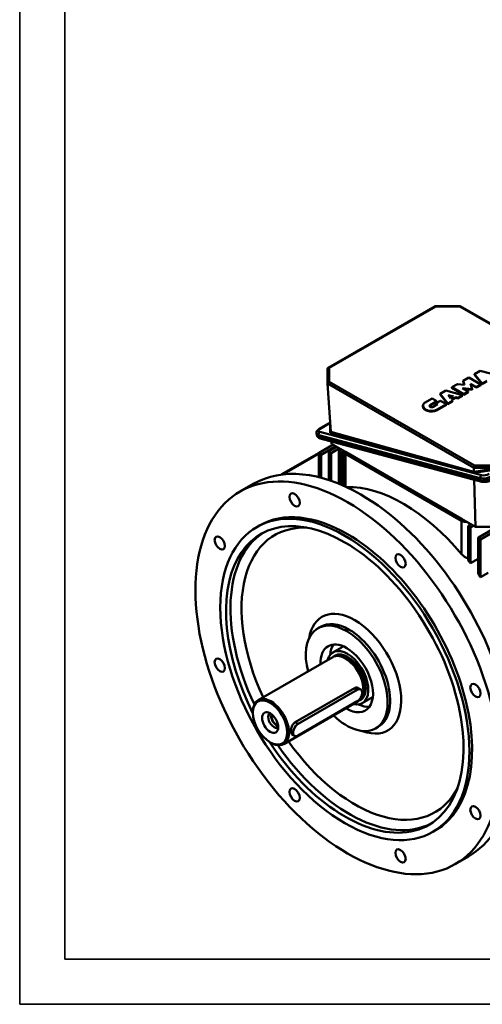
# Model space of a CAD drawing. Header units: millimetres. Extents: x -2791 to 2004, y -1887 to 1428.
# Tile 1 of 20: x -2791 to -2200, y -1887 to -628. Entities that reach past the tile are written whole.
import ezdxf

# ---------------------------------------------------------------- set-up
doc = ezdxf.new("R2010")
doc.units = ezdxf.units.MM
doc.linetypes.add('AM_ISO02W050', pattern=[7.5, 6, -1.5])
doc.linetypes.add('AM_ISO02W050x2', pattern=[3.75, 3, -0.75])
for name, color, linetype, lineweight in [('AM_3', 6, 'AM_ISO02W050', 25), ('AM_6', 2, 'Continuous', 35), ('AM_VIS', 7, 'Continuous', 50)]:
    doc.layers.add(name, color=color, linetype=linetype, lineweight=lineweight)

# ---------------------------------------------------------------- blocks, each defined once
blk = doc.blocks.new('YENI CERCEVE A3 (ANTETSİZ)')
at = {"layer": 'AM_6'}
for p, q in [((0, 0), (0, 287)), ((5, 5), (5, 282)), ((405, 5), (5, 5)), ((410, 0), (0, 0))]:
    blk.add_line(p, q, dxfattribs=at)

msp = doc.modelspace()

# ---------------------------------------------------------------- linework, layer by layer
at = {"layer": 'AM_VIS'}
for p, q in [((-2260.387, -994.475), (-2228.637, -994.475)), ((-2397.455, -1073.578), (-2260.494, -994.504)), ((-2396.04, -1073.438), (-2259.909, -994.842)), ((-2259.909, -994.842), (-2229.116, -994.842)), ((-2229.116, -994.842), (-2043.486, -1102.015)), ((-2228.53, -994.504), (-2042.072, -1102.155)), ((-2398.04, -1093.328), (-2398.04, -1074.593)), ((-2396.04, -1091.216), (-2396.04, -1073.438)), ((-2210.304, -1081.427), (-2202.928, -1077.169)), ((-2200.505, -1093.56), (-2210.304, -1081.427)), ((-2210.304, -1082.244), (-2210.304, -1081.427)), ((-2200.505, -1094.376), (-2210.304, -1082.244)), ((-2202.928, -1077.169), (-2181.914, -1082.826)), ((-2394.015, -1155.116), (-2398.038, -1093.413)), ((-2398.038, -1093.413), (-2211.238, -1201.261)), ((-2210.411, -1198.389), (-2396.04, -1091.216)), ((-2239.454, -1098.257), (-2232.3, -1094.127)), ((-2232.3, -1094.127), (-2223.208, -1095.052)), ((-2224.811, -1089.803), (-2217.658, -1085.673)), ((-2223.208, -1095.052), (-2224.811, -1089.803)), ((-2224.811, -1090.62), (-2224.811, -1089.803)), ((-2223.466, -1095.026), (-2224.811, -1090.62)), ((-2217.658, -1085.673), (-2202.251, -1094.568)), ((-2208.02, -1097.899), (-2215.345, -1093.67)), ((-2215.345, -1093.67), (-2213.149, -1100.86)), ((-2208.02, -1098.715), (-2215.042, -1094.661)), ((-2202.251, -1094.568), (-2208.02, -1097.899)), ((-2202.251, -1095.384), (-2202.251, -1094.568)), ((-2194.522, -1090.105), (-2200.505, -1093.56)), ((-2194.522, -1090.922), (-2200.505, -1094.376)), ((-2200.505, -1094.376), (-2200.505, -1093.56)), ((-2254.183, -1106.761), (-2246.807, -1102.503)), ((-2244.384, -1118.893), (-2254.183, -1106.761)), ((-2254.183, -1107.577), (-2254.183, -1106.761)), ((-2244.384, -1119.71), (-2254.183, -1107.577)), ((-2246.807, -1102.503), (-2225.793, -1108.16)), ((-2224.047, -1107.152), (-2239.454, -1098.257)), ((-2239.454, -1099.073), (-2239.454, -1098.257)), ((-2224.047, -1107.968), (-2239.454, -1099.073)), ((-2213.149, -1100.86), (-2225.602, -1099.592)), ((-2225.602, -1099.592), (-2218.278, -1103.821)), ((-2218.278, -1103.821), (-2224.047, -1107.152)), ((-2218.278, -1104.637), (-2224.047, -1107.968)), ((-2224.047, -1107.968), (-2224.047, -1107.152)), ((-2213.149, -1101.676), (-2223.885, -1100.583)), ((-2218.278, -1104.637), (-2218.278, -1103.821)), ((-2213.149, -1101.676), (-2213.149, -1100.86)), ((-2202.251, -1095.384), (-2208.02, -1098.715)), ((-2208.02, -1098.715), (-2208.02, -1097.899)), ((-2274.227, -1118.334), (-2264.422, -1112.672)), ((-2258.641, -1116.009), (-2267.182, -1120.94)), ((-2258.641, -1116.826), (-2267.182, -1121.757)), ((-2264.422, -1112.672), (-2258.641, -1116.009)), ((-2263.336, -1123.161), (-2257.566, -1119.83)), ((-2259.489, -1118.72), (-2253.834, -1115.454)), ((-2257.566, -1119.83), (-2259.489, -1118.72)), ((-2259.489, -1119.536), (-2259.489, -1118.72)), ((-2258.273, -1120.238), (-2259.489, -1119.536)), ((-2246.13, -1119.902), (-2258.821, -1127.229)), ((-2258.641, -1116.826), (-2258.641, -1116.009)), ((-2253.834, -1115.454), (-2246.13, -1119.902)), ((-2246.13, -1120.718), (-2246.13, -1119.902)), ((-2238.401, -1115.439), (-2244.384, -1118.893)), ((-2238.401, -1116.256), (-2244.384, -1119.71)), ((-2244.384, -1119.71), (-2244.384, -1118.893)), ((-2237.314, -1110.124), (-2244.189, -1108.273)), ((-2244.189, -1108.273), (-2240.983, -1112.242)), ((-2238.279, -1110.68), (-2243.346, -1109.316)), ((-2240.983, -1112.242), (-2237.314, -1110.124)), ((-2234.4, -1110.908), (-2239.624, -1113.925)), ((-2239.624, -1113.925), (-2238.401, -1115.439)), ((-2234.4, -1111.725), (-2239.174, -1114.481)), ((-2238.401, -1116.256), (-2238.401, -1115.439)), ((-2231.776, -1111.614), (-2234.4, -1110.908)), ((-2234.4, -1111.725), (-2234.4, -1110.908)), ((-2231.776, -1112.431), (-2234.4, -1111.725)), ((-2225.793, -1108.16), (-2231.776, -1111.614)), ((-2225.793, -1108.977), (-2231.776, -1112.431)), ((-2231.776, -1112.431), (-2231.776, -1111.614)), ((-2225.793, -1108.977), (-2225.793, -1108.16)), ((-2276.299, -1122.867), (-2276.299, -1122.051)), ((-2267.182, -1121.757), (-2267.182, -1120.94)), ((-2246.13, -1120.718), (-2258.821, -1128.045)), ((-2258.821, -1128.045), (-2258.821, -1127.229)), ((-2408.675, -1151.299), (-2394.787, -1143.281)), ((-2407.724, -1151.214), (-2394.758, -1143.728)), ((-2412.191, -1157.183), (-2411.642, -1159.866)), ((-2201.43, -1210.675), (-2407.893, -1155.353)), ((-2394.591, -1146.283), (-2394.825, -1156.38)), ((-2394.825, -1156.38), (-2211.332, -1207.756)), ((-2211.082, -1206.335), (-2394.015, -1155.116)), ((-2409.465, -1159.261), (-2408.916, -1161.944)), ((-2409.465, -1159.261), (-2203.003, -1214.582)), ((-2202.454, -1217.265), (-2408.916, -1161.944)), ((-2407.571, -1163.617), (-2201.109, -1218.938)), ((-2393.012, -1170.509), (-2393.21, -1167.465)), ((-2393.012, -1170.509), (-2375.331, -1180.717)), ((-2457.376, -1209.883), (-2408.86, -1181.872)), ((-2455.879, -1209.695), (-2409.274, -1182.788)), ((-2409.274, -1182.788), (-2409.274, -1213.142)), ((-2408.86, -1181.872), (-2391.095, -1171.616)), ((-2406.445, -1184.421), (-2387.681, -1173.587)), ((-2396.546, -1180.86), (-2396.546, -1216.796)), ((-2396.132, -1179.944), (-2386.401, -1174.326)), ((-2393.718, -1182.493), (-2382.986, -1176.297)), ((-2393.718, -1217.75), (-2393.718, -1182.493)), ((-2383.818, -1180.446), (-2383.818, -1221.482)), ((-2383.404, -1179.531), (-2380.395, -1177.794)), ((-2380.99, -1182.079), (-2378.256, -1180.501)), ((-2380.99, -1222.659), (-2380.99, -1182.079)), ((-2378.256, -1179.089), (-2378.256, -1179.028)), ((-2378.256, -1223.843), (-2378.256, -1179.086)), ((-2226.838, -1266.449), (-2375.331, -1180.717)), ((-2375.327, -1183.165), (-2375.331, -1180.717)), ((-2226.834, -1268.897), (-2375.327, -1183.165)), ((-2375.327, -1225.162), (-2375.327, -1183.165)), ((-2406.445, -1213.862), (-2406.445, -1184.421)), ((-2211.332, -1207.756), (-2181.637, -1203.288)), ((-2211.103, -1206.181), (-2211.238, -1201.261)), ((-2211.238, -1201.261), (-2178.791, -1201.261)), ((-2181.82, -1201.775), (-2211.103, -1206.181)), ((-2179.618, -1198.389), (-2210.411, -1198.389)), ((-2209.157, -1276.658), (-2210.822, -1216.336)), ((-2203.003, -1214.582), (-2202.454, -1217.265)), ((-2510.004, -1231.601), (-2493.034, -1221.803)), ((-2226.838, -1266.449), (-2209.157, -1276.658)), ((-2226.834, -1268.897), (-2226.838, -1266.449)), ((-2226.834, -1311.682), (-2226.834, -1268.897)), ((-2202.799, -1292.72), (-2147.958, -1261.058)), ((-2488.54, -1276.944), (-2485.004, -1274.903)), ((-2218.355, -1275.977), (-2218.355, -1319.611)), ((-2217.941, -1275.061), (-2214.932, -1273.324)), ((-2215.527, -1277.61), (-2211.517, -1275.295)), ((-2215.527, -1323.27), (-2215.527, -1277.61)), ((-2209.157, -1276.658), (-2180.873, -1276.658)), ((-2205.213, -1290.171), (-2181.807, -1276.658)), ((-2205.627, -1291.087), (-2205.627, -1336.874)), ((-2202.799, -1341.009), (-2202.799, -1292.72)), ((-2205.627, -1317.554), (-2215.527, -1323.27)), ((-2192.899, -1335.293), (-2202.799, -1341.009)), ((-2410.594, -1406.4), (-2407.34, -1404.522)), ((-2391.254, -1437.282), (-2380.294, -1430.954)), ((-2486.689, -1498.155), (-2391.583, -1443.245)), ((-2389.23, -1442.233), (-2389.029, -1442.117)), ((-2385.129, -1441.719), (-2385.706, -1441.723)), ((-2439.518, -1526.598), (-2363.857, -1482.916)), ((-2435.79, -1528.75), (-2360.13, -1485.068)), ((-2363.857, -1482.916), (-2360.13, -1485.068)), ((-2358.903, -1482.732), (-2355.63, -1484.622)), ((-2357.03, -1498.005), (-2356.829, -1497.889)), ((-2354.534, -1494.711), (-2354.826, -1495.209)), ((-2353.754, -1502.234), (-2342.794, -1495.906)), ((-2454.189, -1554.446), (-2359.083, -1499.537)), ((-2360.13, -1499.764), (-2435.79, -1543.447)), ((-2493.42, -1514.257), (-2493.42, -1513.033)), ((-2439.518, -1526.598), (-2435.79, -1528.75)), ((-2336.679, -1534.424), (-2333.426, -1532.545)), ((-2443.564, -1542.003), (-2440.29, -1543.893)), ((-2471.499, -1552.224), (-2470.439, -1552.837)), ((-2263.54, -1666.655), (-2260.004, -1664.614)), ((-2235.004, -1707.915), (-2218.034, -1698.117))]:
    msp.add_line(p, q, dxfattribs=at)
msp.add_arc((-2214.649, -1301.695), 15.751, 219.338628, 256.369694, dxfattribs=at)
for centre, major_axis, ratio, start_param, end_param in [((-2259.909, -996.475), (-0.534, 1.993), 0.31783725, 5.58274637, 6.36814453), ((-2229.116, -996.475), (0.534, 1.993), 0.31783725, 6.19822608, 6.98362424), ((-2396.04, -1075.071), (1.848, -1.067), 0.71743894, 1.96349541, 3.53429174), ((-2396.04, -1092.849), (1.848, 1.067), 0.71743894, 1.17809725, 2.80125345), ((-2265.259, -1122.051), (11.04, 0), 0.57735027, 2.51898554, 5.33499609), ((-2265.259, -1122.867), (11.04, 0), 0.57735027, 3.14159265, 5.33499609), ((-2265.259, -1122.051), (2.72, 0), 0.57735027, 2.35619449, 5.49778714), ((-2265.259, -1122.867), (2.72, 0), 0.57735027, 2.35619449, 2.8785872), ((-2402.394, -1155.178), (9.797, 2.005), 0.40824829, 3.14159265, 3.82631186), ((-2402.943, -1152.495), (6.858, 1.403), 0.40824829, 2.25551553, 3.82631186), ((-2407.344, -1158.036), (-0.776, -2.898), 0.70710678, 3.75707236, 5.32786869), ((-2407.175, -1153.897), (1.5, -2.598), 0.57735027, 2.61799388, 3.14159265), ((-2395.008, -1155.486), (0.853, 0.632), 0.83642493, 4.34127366, 5.77947254), ((-2394.027, -1155.761), (0.036, -1.048), 0.04003321, 2.04895253, 2.23212419), ((-2401.845, -1157.861), (9.797, 2.005), 0.40824829, 3.14159265, 3.82631186), ((-2406.795, -1160.719), (-0.776, -2.898), 0.70710678, 5.32786869, 6.28318531), ((-2407.86, -1183.604), (1, -1.732), 0.57735027, 0.78539816, 3.92699082), ((-2395.132, -1181.676), (1, -1.732), 0.57735027, 0.78539816, 3.92699082), ((-2382.404, -1181.263), (1, -1.732), 0.57735027, 0.78539816, 3.92699082), ((-2368.256, -1179.082), (10, 0), 0.57735027, 3.14282679, 3.92699082), ((-2372.504, -1469.758), (137.5, -238.157), 0.57735027, 2.356194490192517, 8.6393797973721), ((-2355.534, -1459.96), (137.5, -238.157), 0.57735027, 2.35619449, 3.14159265), ((-2211.515, -1206.862), (0.063, 1.016), 0.46766906, 3.66511644, 5.28648697), ((-2210.411, -1200.022), (0.534, 1.993), 0.31783725, 0.70043894, 2.32359514), ((-2210.104, -1206.65), (0.901, -0.778), 0.55380616, 3.60958188, 3.79449258), ((-2200.881, -1213.358), (-0.776, -2.898), 0.70710678, 3.75707236, 5.32786869), ((-2195.932, -1210.5), (9.797, 2.005), 0.40824829, 3.82631186, 5.39710818), ((-2195.382, -1213.183), (9.797, 2.005), 0.40824829, 3.82631186, 5.39710818), ((-2200.332, -1216.041), (-0.776, -2.898), 0.70710678, 5.32786869, 6.28318531), ((-2196.481, -1207.817), (6.858, 1.403), 0.40824829, 3.82631186, 5.39710818), ((-2440.154, -1242.115), (4.625, -8.011), 0.57735027, 2.356194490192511, 8.639379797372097), ((-2301.081, -1428.522), (111, -192.258), 0.57735027, 1.86353251, 2.83746078), ((-2376.04, -1471.799), (112.5, -194.856), 0.57735027, 2.356194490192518, 8.639379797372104), ((-2355.534, -1459.96), (137.5, -238.157), 0.57735027, 0, 2.35619449), ((-2372.504, -1469.758), (112.5, -194.856), 0.57735027, 2.35619449, 3.14159265), ((-2376.04, -1471.799), (107.33, -185.901), 0.57735027, 2.35619449, 4.61388275), ((-2219.763, -1264.814), (10, 0), 0.57735027, 3.92699082, 4.7216562), ((-2363.312, -1464.451), (102.33, -177.241), 0.57735027, 2.79441643, 4.55291398), ((-2216.941, -1276.793), (1, -1.732), 0.57735027, 0.78539816, 3.92699082), ((-2535.825, -1297.35), (4.625, -8.011), 0.57735027, 2.356194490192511, 8.639379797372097), ((-2370.383, -1468.533), (107.33, -185.901), 0.57735027, 3.16794832, 4.57205412), ((-2376.04, -1471.799), (107.33, -185.901), 0.57735027, 4.81089521, 8.6393798), ((-2372.504, -1469.758), (112.5, -194.856), 0.57735027, 0, 2.35619449), ((-2204.213, -1291.903), (1, -1.732), 0.57735027, 0.78539816, 3.92699082), ((-2304.855, -1320.23), (4.625, -8.011), 0.57735027, 2.356194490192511, 8.639379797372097), ((-2299.672, -1427.709), (111, -192.258), 0.57735027, 1.79045997, 1.81166228), ((-2299.672, -1427.709), (111, -192.258), 0.57735027, 1.6911208, 1.71381903), ((-2363.312, -1464.451), (41.957, -72.672), 0.57735027, 2.35619449, 3.75844125), ((-2363.312, -1464.451), (41.957, -72.672), 0.57735027, 5.66633671, 8.6393798), ((-2373.636, -1470.412), (36.957, -64.012), 0.57735027, 2.35619449, 4.25712674), ((-2370.383, -1468.533), (36.957, -64.012), 0.57735027, 2.35619449, 3.14159265), ((-2370.383, -1468.533), (36.957, -64.012), 0.57735027, 0, 2.35619449), ((-2373.636, -1470.412), (36.957, -64.012), 0.57735027, 5.16765122, 8.6393798), ((-2373.636, -1470.412), (23.75, -41.136), 0.57735027, 2.35619449, 3.95886836), ((-2372.504, -1469.758), (18.75, -32.476), 0.57735027, 2.35619449, 3.66390748), ((-2361.544, -1463.43), (23.75, -41.136), 0.57735027, 3.39899833, 3.83468253), ((-2361.544, -1463.43), (18.75, -32.476), 0.57735027, 2.99490397, 3.14159265), ((-2373.636, -1470.412), (23.75, -41.136), 0.57735027, 5.4659096, 8.6393798), ((-2535.825, -1453.58), (4.625, -8.011), 0.57735027, 2.356194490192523, 8.63937979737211), ((-2375.333, -1471.391), (16.25, -28.146), 0.57735027, 2.35619449, 3.14159265), ((-2372.504, -1469.758), (16.4, -28.406), 0.57735027, 2.35619449, 3.28106743), ((-2372.929, -1470.003), (16.1, -27.886), 0.57735027, 2.35619449, 3.14159265), ((-2374.852, -1471.113), (16.1, -27.886), 0.57735027, 2.35619449, 2.82452423), ((-2375.333, -1471.391), (16.25, -28.146), 0.57735027, 0, 2.35619449), ((-2374.852, -1471.113), (16.1, -27.886), 0.57735027, 0.31706843, 2.35619449), ((-2372.929, -1470.003), (16.1, -27.886), 0.57735027, 0, 2.35619449), ((-2372.504, -1469.758), (18.75, -32.476), 0.57735027, 5.76087049, 8.6393798), ((-2372.504, -1469.758), (16.4, -28.406), 0.57735027, 6.14371053, 8.6393798), ((-2360.13, -1492.416), (4.5, 7.794), 0.57735027, 3.92699082, 7.06858347), ((-2209.184, -1485.936), (4.625, -8.011), 0.57735027, 2.356194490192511, 8.639379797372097), ((-2470.439, -1526.301), (16.25, -28.146), 0.57735027, 2.35619449, 3.92699082), ((-2471.499, -1526.913), (15.5, -26.847), 0.57735027, 2.356194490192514, 8.639379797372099), ((-2361.544, -1463.43), (18.75, -32.476), 0.57735027, 0, 0.14668869), ((-2470.439, -1526.301), (16.25, -28.146), 0.57735027, 5.49778714, 8.6393798), ((-2361.544, -1463.43), (23.75, -41.136), 0.57735027, 5.59009543, 6.02577963), ((-2471.499, -1526.913), (7.27, -12.592), 0.57735027, 2.356194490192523, 8.63937979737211), ((-2466.55, -1524.055), (5.25, -9.093), 0.57735027, 3.12638398, 6.29839398), ((-2463.014, -1522.014), (5.25, -9.093), 0.57735027, 3.69344404, 5.73133392), ((-2463.014, -1522.014), (5, -8.66), 0.57735027, 3.68876976, 5.49778714), ((-2463.014, -1522.014), (5, -8.66), 0.57735027, 5.49778714, 5.7360082), ((-2435.79, -1536.099), (4.5, 7.794), 0.57735027, 0.78539816, 3.92699082), ((-2370.383, -1468.533), (107.33, -185.901), 0.57735027, 4.85272384, 6.25682964), ((-2363.312, -1464.451), (102.33, -177.241), 0.57735027, 4.87186398, 6.63036153), ((-2440.154, -1619.287), (4.625, -8.011), 0.57735027, 2.356194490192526, 8.639379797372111), ((-2209.184, -1642.166), (4.625, -8.011), 0.57735027, 2.356194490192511, 8.639379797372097), ((-2304.855, -1697.402), (4.625, -8.011), 0.57735027, 2.356194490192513, 8.639379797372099)]:
    msp.add_ellipse(centre, major_axis=major_axis, ratio=ratio, start_param=start_param, end_param=end_param, dxfattribs=at)
for points, degree, knots in [([(-2412.191, -1157.183), (-2412.217, -1157.043), (-2412.239, -1156.901), (-2412.255, -1156.76), (-2412.267, -1156.618), (-2412.274, -1156.477), (-2412.276, -1156.337), (-2412.273, -1156.197), (-2412.266, -1156.058), (-2412.255, -1155.921), (-2412.239, -1155.786), (-2412.22, -1155.652), (-2412.195, -1155.517), (-2412.167, -1155.383), (-2412.135, -1155.252), (-2412.1, -1155.124), (-2412.061, -1154.998), (-2412.02, -1154.875), (-2411.975, -1154.754), (-2411.928, -1154.636), (-2411.879, -1154.521), (-2411.827, -1154.408), (-2411.773, -1154.298), (-2411.717, -1154.191), (-2411.645, -1154.062), (-2411.571, -1153.937), (-2411.495, -1153.815), (-2411.416, -1153.696), (-2411.336, -1153.581), (-2411.253, -1153.469), (-2411.169, -1153.36), (-2411.083, -1153.253), (-2410.995, -1153.149), (-2410.906, -1153.048), (-2410.792, -1152.925), (-2410.676, -1152.805), (-2410.558, -1152.688), (-2410.438, -1152.575), (-2410.316, -1152.464), (-2410.192, -1152.357), (-2410.066, -1152.252), (-2409.939, -1152.149), (-2409.79, -1152.034), (-2409.64, -1151.923), (-2409.487, -1151.814), (-2409.331, -1151.707), (-2409.174, -1151.604), (-2409.014, -1151.502), (-2408.852, -1151.403), (-2408.675, -1151.299)], 1, [3.826311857, 3.826311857, 3.840323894, 3.854335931, 3.868347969, 3.882360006, 3.896372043, 3.910384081, 3.924396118, 3.938408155, 3.952420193, 3.96643223, 3.980444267, 3.99487048, 4.009296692, 4.023722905, 4.038149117, 4.05257533, 4.067001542, 4.081427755, 4.095853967, 4.11028018, 4.124706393, 4.139132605, 4.153558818, 4.17128036, 4.189001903, 4.206723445, 4.224444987, 4.24216653, 4.259888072, 4.277609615, 4.295331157, 4.3130527, 4.330774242, 4.35292617, 4.375078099, 4.397230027, 4.419381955, 4.441533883, 4.463685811, 4.485837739, 4.507989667, 4.533306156, 4.558622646, 4.583939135, 4.609255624, 4.634572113, 4.659888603, 4.685205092, 4.71238898, 4.71238898]), ([(-2411.642, -1159.866), (-2411.612, -1160.003), (-2411.577, -1160.138), (-2411.538, -1160.271), (-2411.494, -1160.403), (-2411.447, -1160.533), (-2411.395, -1160.661), (-2411.34, -1160.786), (-2411.281, -1160.908), (-2411.218, -1161.027), (-2411.153, -1161.144), (-2411.077, -1161.269), (-2410.998, -1161.391), (-2410.915, -1161.509), (-2410.83, -1161.623), (-2410.742, -1161.732), (-2410.653, -1161.838), (-2410.561, -1161.94), (-2410.468, -1162.037), (-2410.373, -1162.131), (-2410.264, -1162.233), (-2410.155, -1162.329), (-2410.043, -1162.421), (-2409.931, -1162.509), (-2409.818, -1162.593), (-2409.704, -1162.673), (-2409.59, -1162.749), (-2409.475, -1162.822), (-2409.342, -1162.901), (-2409.209, -1162.976), (-2409.076, -1163.047), (-2408.942, -1163.114), (-2408.807, -1163.177), (-2408.672, -1163.238), (-2408.536, -1163.295), (-2408.377, -1163.357), (-2408.218, -1163.416), (-2408.057, -1163.472), (-2407.896, -1163.523), (-2407.734, -1163.572), (-2407.571, -1163.617)], 1, [2.456873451, 2.456873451, 2.470567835, 2.484262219, 2.497956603, 2.511650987, 2.525345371, 2.539039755, 2.552734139, 2.566428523, 2.580122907, 2.593817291, 2.609033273, 2.624249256, 2.639465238, 2.65468122, 2.669897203, 2.685113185, 2.700329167, 2.715545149, 2.730761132, 2.747879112, 2.764997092, 2.782115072, 2.799233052, 2.816351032, 2.833469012, 2.850586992, 2.867704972, 2.887268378, 2.906831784, 2.92639519, 2.945958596, 2.965522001, 2.985085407, 3.004648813, 3.027472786, 3.05029676, 3.073120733, 3.095944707, 3.11876868, 3.141592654, 3.141592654]), ([(-2363.857, -1482.916), (-2363.455, -1482.684), (-2363.029, -1482.495), (-2362.16, -1482.233), (-2361.716, -1482.159), (-2360.847, -1482.133), (-2360.42, -1482.179), (-2359.617, -1482.382), (-2359.241, -1482.537), (-2358.903, -1482.732)], 3, [0, 0, 0, 0, 1.70492183, 1.70492183, 3.40984366, 3.40984366, 5.1147655, 5.1147655, 6.81968733, 6.81968733, 6.81968733, 6.81968733]), ([(-2444.983, -1538.14), (-2444.983, -1537.676), (-2444.955, -1537.168), (-2444.837, -1536.098), (-2444.747, -1535.535), (-2444.505, -1534.394), (-2444.353, -1533.816), (-2443.995, -1532.683), (-2443.789, -1532.13), (-2443.339, -1531.091), (-2443.079, -1530.568), (-2442.496, -1529.566), (-2442.173, -1529.086), (-2441.476, -1528.209), (-2441.101, -1527.81), (-2440.323, -1527.121), (-2439.919, -1526.83), (-2439.518, -1526.598)], 3, [-13.63791902, -13.63791902, -13.63791902, -13.63791902, -11.93336109, -11.93336109, -10.22880317, -10.22880317, -8.52424525, -8.52424525, -6.81968733, -6.81968733, -5.1147655, -5.1147655, -3.40984366, -3.40984366, -1.70492183, -1.70492183, 0, 0, 0, 0]), ([(-2443.564, -1542.003), (-2443.789, -1541.873), (-2443.995, -1541.692), (-2444.353, -1541.224), (-2444.505, -1540.937), (-2444.747, -1540.268), (-2444.837, -1539.886), (-2444.955, -1539.054), (-2444.983, -1538.604), (-2444.983, -1538.14)], 3, [-20.4561507, -20.4561507, -20.4561507, -20.4561507, -18.75159278, -18.75159278, -17.04703486, -17.04703486, -15.34247694, -15.34247694, -13.63791902, -13.63791902, -13.63791902, -13.63791902])]:
    msp.add_open_spline(points, degree=degree, knots=knots, dxfattribs=at)
for points, degree in [([(-2201.109, -1218.938), (-2200.921, -1218.987), (-2200.732, -1219.031), (-2200.542, -1219.072), (-2200.351, -1219.109), (-2200.159, -1219.143), (-2199.965, -1219.173), (-2199.77, -1219.201), (-2199.574, -1219.225), (-2199.377, -1219.246), (-2199.178, -1219.264), (-2198.979, -1219.28), (-2198.778, -1219.292), (-2198.576, -1219.302), (-2198.373, -1219.309), (-2198.169, -1219.313), (-2197.963, -1219.315), (-2197.757, -1219.314), (-2197.55, -1219.31), (-2197.342, -1219.304), (-2197.134, -1219.295), (-2196.925, -1219.283), (-2196.715, -1219.27), (-2196.504, -1219.253), (-2196.293, -1219.234), (-2196.082, -1219.213), (-2195.87, -1219.19), (-2195.658, -1219.163), (-2195.446, -1219.135), (-2195.234, -1219.104), (-2195.022, -1219.071), (-2194.81, -1219.035), (-2194.598, -1218.998), (-2194.387, -1218.957), (-2194.176, -1218.915), (-2193.965, -1218.87), (-2193.755, -1218.824), (-2193.545, -1218.774), (-2193.337, -1218.723), (-2193.129, -1218.67), (-2192.922, -1218.614), (-2192.716, -1218.556), (-2192.511, -1218.496), (-2192.308, -1218.434), (-2192.106, -1218.37), (-2191.905, -1218.304), (-2191.705, -1218.236), (-2191.507, -1218.165), (-2191.311, -1218.093), (-2191.116, -1218.019), (-2190.923, -1217.942), (-2190.731, -1217.863), (-2190.542, -1217.783), (-2190.355, -1217.7), (-2190.169, -1217.615), (-2189.986, -1217.529), (-2189.805, -1217.44), (-2189.625, -1217.349), (-2189.448, -1217.255), (-2189.274, -1217.16), (-2189.101, -1217.062)], 1), ([(-2218.355, -1316.996), (-2218.357, -1316.996), (-2218.358, -1316.995), (-2218.359, -1316.995)], 3)]:
    msp.add_open_spline(points, degree=degree, dxfattribs=at)

# ---------------------------------------------------------------- block references
at = {"layer": 'AM_3', "linetype": 'AM_ISO02W050x2', "xscale": 11.55000000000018, "yscale": 11.55000000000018, "zscale": 11.55000000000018}
msp.add_blockref('YENI CERCEVE A3 (ANTETSİZ)', (-2791.469, -1887.129), dxfattribs=at)

doc.saveas('drawing.dxf')
